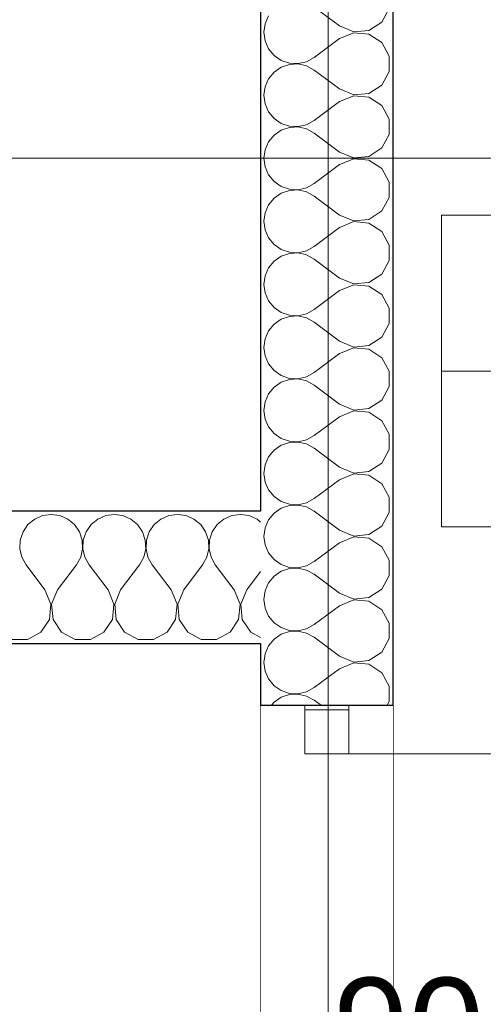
# Model space of a CAD drawing. Header units: millimetres. Extents: x -12989 to 357906, y -50379 to 30884.
# Tile 58 of 256: x 3393 to 3918, y 4041 to 5157. Entities that reach past the tile are written whole.
import ezdxf
from ezdxf.enums import TextEntityAlignment as Align

# ---------------------------------------------------------------- set-up
doc = ezdxf.new("R2010")
doc.units = ezdxf.units.MM
doc.header["$MEASUREMENT"] = 0
doc.linetypes.add('Wipeout_Contour', pattern=[1000, 0, -1000])
for name, color, linetype, lineweight in [('04-ŚCIANY DZIAŁOWE_Nr_pióra__20', 1, 'Continuous', 13), ('Nowe_04-ŚCIANY DZIAŁOWE_Nr_pióra__27', 7, 'Continuous', 25), ('Nowe_A_WYM_ZEWNETRZNE_Nr_pióra__1', 7, 'Continuous', 13), ('Nowe_A_WYM_ZEWNETRZNE_Nr_pióra__45', 7, 'Continuous', 15), ('Nowe_A_WYM_ZEWNETRZNE_Nr_pióra__85', 7, 'Continuous', 13), ('Nowe_Drzwi Archicad_Nr_pióra__23', 7, 'Continuous', 15), ('Nowe_Drzwi Archicad_Nr_pióra__27', 7, 'Continuous', 25), ('Nowe_Drzwi Archicad_Nr_pióra__3', 7, 'Continuous', 13), ('Nowe_Metryczki pomieszczeń Archicada_Nr_pióra__1', 7, 'Continuous', 13), ('Nowe_Warstwa IFC.Import IFC_Nr_pióra__1', 7, 'Continuous', 13), ('Nowe_Warstwa IFC.Import IFC_Nr_pióra__4', 7, 'Continuous', 13), ('Nowe_Znaczniki drzwi Archicada_Nr_pióra__45', 7, 'Continuous', 15), ('Nowe_Znaczniki drzwi Archicada_Nr_pióra__5', 7, 'Continuous', 13), ('Nowe_Znaczniki drzwi Archicada_Nr_pióra__7', 7, 'Continuous', 13)]:
    doc.layers.add(name, color=color, linetype=linetype, lineweight=lineweight)
for name, color, linetype in [('A_OZN_STREFY', 7, 'Continuous'), ('Nowe_04-ŚCIANY DZIAŁOWE', 7, 'Continuous'), ('Nowe_A_OZN_STREFY', 7, 'Continuous'), ('Nowe_A_WYM_ZEWNETRZNE', 7, 'Continuous'), ('Nowe_Drzwi Archicad', 7, 'Continuous'), ('Nowe_Warstwa IFC.Import IFC', 7, 'Continuous'), ('Nowe_Znaczniki drzwi Archicada', 7, 'Continuous')]:
    doc.layers.add(name, color=color, linetype=linetype)
doc.layers.add('Nowe_04-ŚCIANY DZIAŁOWE_Nr_pióra__174', color=7, linetype='Continuous', lineweight=5, true_color=0x6a6a6a)
doc.styles.add('STYL_AUTOMATYCZNY_1', font='arial.ttf')
doc.styles.add('STYL_AUTOMATYCZNY_2', font='arial.ttf')
doc.styles.add('STYL_AUTOMATYCZNY_3', font='arial.ttf')
doc.linetypes.add('Izolacja przeciwwodna I 01 I WSC', pattern='A,0,[1,PAB.6.3 RZUT PARTERU1.Shx,S=0.396825,R=0,X=0,Y=0],-100,0', length=100)
doc.dimstyles.new('STYL_AUTOMATYCZNY__1', dxfattribs={"dimtxt": 139.999998, "dimasz": 71.25, "dimexe": 0.18, "dimexo": 0.0625, "dimgap": 0, "dimtad": 1, "dimtih": 1, "dimtoh": 1, "dimdec": 0, "dimlfac": 0.1, "dimzin": 0, "dimdsep": 46, "dimtxsty": 'STYL_AUTOMATYCZNY_3', "dimblk": 'ARROWHEAD_6', "dimblk1": 'ARROWHEAD_6', "dimblk2": 'ARROWHEAD_6', "dimcen": 0.09, "dimse1": 1, "dimse2": 1, "dimclrd": 7, "dimclre": 7, "dimclrt": 7, "dimadec": 0, "dimazin": 0, "dimtfac": 1, "dimtdec": 4, "dimtmove": 0, "dimatfit": 3, "dimfxl": 0, "dimtolj": 1, "dimtzin": 0, "dimarcsym": 0})
doc.dimstyles.new('STYL_AUTOMATYCZNY__2', dxfattribs={"dimtxt": 139.999998, "dimasz": 71.25, "dimexe": 0.18, "dimexo": 0.0625, "dimgap": 0, "dimtad": 1, "dimdec": 0, "dimlfac": 0.1, "dimzin": 0, "dimdsep": 46, "dimtxsty": 'STYL_AUTOMATYCZNY_3', "dimblk": 'ARROWHEAD_6', "dimblk1": 'ARROWHEAD_6', "dimblk2": 'ARROWHEAD_6', "dimcen": 0.09, "dimse1": 1, "dimse2": 1, "dimclrd": 7, "dimclre": 7, "dimclrt": 7, "dimadec": 0, "dimazin": 0, "dimtfac": 1, "dimtdec": 4, "dimtmove": 0, "dimatfit": 3, "dimfxl": 0, "dimtolj": 1, "dimtzin": 0, "dimarcsym": 0})

# ---------------------------------------------------------------- blocks, each defined once
blk = doc.blocks.new('KORYTARZ_0.2_6_1', base_point=(4118.3, 4758.9))
at = {"layer": 'Nowe_Metryczki pomieszczeń Archicada_Nr_pióra__1', "color": 7, "lineweight": 13, "style": 'STYL_AUTOMATYCZNY_2'}
for tag, p in [('DUMMY_994', (5097.3, 4918)), ('ROOM_NAME', (4436.7, 4897.5)), ('DUMMY_995', (4436.7, 4741.2)), ('stFloorCovering', (4436.7, 4720.7))]:
    blk.add_attdef(tag, text='', height=90, dxfattribs=at).set_placement(p, align=Align.TOP_LEFT)
at = {"color": 254, "linetype": 'Wipeout_Contour', "lineweight": 0, "ltscale": 25189.118889}
blk.add_wipeout([(3870.5, 4582.1), (4366, 4582.1), (4366, 4935.7), (3870.5, 4935.7)], dxfattribs=at).dxf.layer = 'Nowe_A_OZN_STREFY'
at = {"layer": 'Nowe_Metryczki pomieszczeń Archicada_Nr_pióra__1', "color": 7, "linetype": 'Continuous', "lineweight": 13}
for p, q in [((4366, 4935.7), (3870.5, 4935.7)), ((3870.5, 4935.7), (3870.5, 4582.1)), ((3870.5, 4935.7), (4366, 4935.7)), ((3870.5, 4758.9), (3870.5, 4935.7)), ((4366, 4758.9), (3870.5, 4758.9)), ((3870.5, 4758.9), (4366, 4758.9)), ((3870.5, 4582.1), (3870.5, 4758.9)), ((3870.5, 4582.1), (4366, 4582.1)), ((4366, 4582.1), (3870.5, 4582.1))]:
    blk.add_line(p, q, dxfattribs=at)
at = {"layer": 'Nowe_Metryczki pomieszczeń Archicada_Nr_pióra__1', "color": 7, "lineweight": 13}
for tag, style, p in [('DUMMY_992', 'STYL_AUTOMATYCZNY_1', (4112.8, 4918)), ('ROOM_NUMBER', 'STYL_AUTOMATYCZNY_1', (3941.3, 4897.5)), ('DUMMY_993', 'STYL_AUTOMATYCZNY_2', (3941.3, 4741.2))]:
    blk.add_attdef(tag, text='', height=90, dxfattribs=dict(at, style=style)).set_placement(p, align=Align.TOP_LEFT)
blk = doc.blocks.new('*X65')
at = {"layer": 'Nowe_04-ŚCIANY DZIAŁOWE_Nr_pióra__174', "color": 251, "linetype": 'Continuous', "lineweight": 5, "true_color": 0x6a6a6a}
for p, q in [((3755, 5150), (3726.5, 5171.4)), ((3802.9, 5154.5), (3811.1, 5169.9)), ((3674.6, 5161.6), (3670.7, 5152.6)), ((3670.7, 5152.6), (3669.3, 5142.9)), ((3755, 5150), (3771.1, 5143.3)), ((3788.4, 5144.9), (3802.9, 5154.5)), ((3669.3, 5142.9), (3670.7, 5133.1)), ((3755, 5135.7), (3726.5, 5114.3)), ((3771.1, 5142.4), (3755, 5135.7)), ((3771.1, 5143.3), (3788.4, 5144.9)), ((3788.4, 5140.8), (3771.1, 5142.4)), ((3802.9, 5131.2), (3788.4, 5140.8)), ((3670.7, 5133.1), (3674.6, 5124.1)), ((3674.6, 5124.1), (3680.9, 5116.5)), ((3811.1, 5115.8), (3802.9, 5131.2)), ((3680.9, 5116.5), (3689.1, 5110.9)), ((3717.8, 5109.5), (3726.5, 5114.3)), ((3811.1, 5098.4), (3811.1, 5115.8)), ((3689.1, 5103.4), (3680.9, 5097.8)), ((3689.1, 5110.9), (3698.4, 5107.8)), ((3698.4, 5106.5), (3689.1, 5103.4)), ((3698.4, 5107.8), (3708.2, 5107.3)), ((3708.2, 5107), (3698.4, 5106.5)), ((3708.2, 5107.3), (3717.8, 5109.5)), ((3717.8, 5104.8), (3708.2, 5107)), ((3726.5, 5100), (3717.8, 5104.8)), ((3674.6, 5090.2), (3670.7, 5081.2)), ((3680.9, 5097.8), (3674.6, 5090.2)), ((3755, 5078.6), (3726.5, 5100)), ((3802.9, 5083.1), (3811.1, 5098.4)), ((3670.7, 5081.2), (3669.3, 5071.4)), ((3755, 5078.6), (3771.1, 5071.8)), ((3788.4, 5073.5), (3802.9, 5083.1)), ((3669.3, 5071.4), (3670.7, 5061.7)), ((3771.1, 5071), (3755, 5064.3)), ((3771.1, 5071.8), (3788.4, 5073.5)), ((3788.4, 5069.4), (3771.1, 5071)), ((3802.9, 5059.7), (3788.4, 5069.4)), ((3670.7, 5061.7), (3674.6, 5052.7)), ((3755, 5064.3), (3726.5, 5042.9)), ((3811.1, 5044.4), (3802.9, 5059.7)), ((3674.6, 5052.7), (3680.9, 5045.1)), ((3680.9, 5045.1), (3689.1, 5039.5)), ((3689.1, 5039.5), (3698.4, 5036.3)), ((3698.4, 5035.1), (3689.1, 5031.9)), ((3698.4, 5036.3), (3708.2, 5035.9)), ((3708.2, 5035.6), (3698.4, 5035.1)), ((3708.2, 5035.9), (3717.8, 5038.1)), ((3717.8, 5033.3), (3708.2, 5035.6)), ((3717.8, 5038.1), (3726.5, 5042.9)), ((3811.1, 5027), (3811.1, 5044.4)), ((3680.9, 5026.4), (3674.6, 5018.8)), ((3689.1, 5031.9), (3680.9, 5026.4)), ((3726.5, 5028.6), (3717.8, 5033.3)), ((3755, 5007.1), (3726.5, 5028.6)), ((3802.9, 5011.7), (3811.1, 5027)), ((3674.6, 5018.8), (3670.7, 5009.8)), ((3788.4, 5002.1), (3802.9, 5011.7)), ((3670.7, 5009.8), (3669.3, 5000)), ((3755, 5007.1), (3771.1, 5000.4)), ((3771.1, 5000.4), (3788.4, 5002.1)), ((3669.3, 5000), (3670.7, 4990.2)), ((3670.7, 4990.2), (3674.6, 4981.2)), ((3755, 4992.9), (3726.5, 4971.4)), ((3771.1, 4999.6), (3755, 4992.9)), ((3788.4, 4997.9), (3771.1, 4999.6)), ((3802.9, 4988.3), (3788.4, 4997.9)), ((3674.6, 4981.2), (3680.9, 4973.6)), ((3811.1, 4973), (3802.9, 4988.3)), ((3680.9, 4973.6), (3689.1, 4968.1)), ((3689.1, 4968.1), (3698.4, 4964.9)), ((3708.2, 4964.4), (3717.8, 4966.7)), ((3717.8, 4966.7), (3726.5, 4971.4)), ((3811.1, 4955.6), (3811.1, 4973)), ((3689.1, 4960.5), (3680.9, 4954.9)), ((3698.4, 4963.7), (3689.1, 4960.5)), ((3698.4, 4964.9), (3708.2, 4964.4)), ((3708.2, 4964.1), (3698.4, 4963.7)), ((3717.8, 4961.9), (3708.2, 4964.1)), ((3726.5, 4957.1), (3717.8, 4961.9)), ((3755, 4935.7), (3726.5, 4957.1)), ((3802.9, 4940.3), (3811.1, 4955.6)), ((3674.6, 4947.3), (3670.7, 4938.3)), ((3680.9, 4954.9), (3674.6, 4947.3)), ((3670.7, 4938.3), (3669.3, 4928.6)), ((3755, 4935.7), (3771.1, 4929)), ((3788.4, 4930.6), (3802.9, 4940.3)), ((3669.3, 4928.6), (3670.7, 4918.8)), ((3771.1, 4928.2), (3755, 4921.4)), ((3771.1, 4929), (3788.4, 4930.6)), ((3788.4, 4926.5), (3771.1, 4928.2)), ((3802.9, 4916.9), (3788.4, 4926.5)), ((3670.7, 4918.8), (3674.6, 4909.8)), ((3755, 4921.4), (3726.5, 4900)), ((3811.1, 4901.6), (3802.9, 4916.9)), ((3674.6, 4909.8), (3680.9, 4902.2)), ((3680.9, 4902.2), (3689.1, 4896.6)), ((3717.8, 4895.2), (3726.5, 4900)), ((3811.1, 4884.2), (3811.1, 4901.6)), ((3689.1, 4889.1), (3680.9, 4883.5)), ((3689.1, 4896.6), (3698.4, 4893.5)), ((3698.4, 4892.2), (3689.1, 4889.1)), ((3698.4, 4893.5), (3708.2, 4893)), ((3708.2, 4892.7), (3698.4, 4892.2)), ((3708.2, 4893), (3717.8, 4895.2)), ((3717.8, 4890.5), (3708.2, 4892.7)), ((3726.5, 4885.7), (3717.8, 4890.5)), ((3680.9, 4883.5), (3674.6, 4875.9)), ((3755, 4864.3), (3726.5, 4885.7)), ((3802.9, 4868.8), (3811.1, 4884.2)), ((3670.7, 4866.9), (3669.3, 4857.1)), ((3674.6, 4875.9), (3670.7, 4866.9)), ((3788.4, 4859.2), (3802.9, 4868.8)), ((3669.3, 4857.1), (3670.7, 4847.4)), ((3755, 4864.3), (3771.1, 4857.6)), ((3771.1, 4856.7), (3755, 4850)), ((3771.1, 4857.6), (3788.4, 4859.2)), ((3788.4, 4855.1), (3771.1, 4856.7)), ((3802.9, 4845.5), (3788.4, 4855.1)), ((3670.7, 4847.4), (3674.6, 4838.4)), ((3755, 4850), (3726.5, 4828.6)), ((3811.1, 4830.1), (3802.9, 4845.5)), ((3674.6, 4838.4), (3680.9, 4830.8)), ((3680.9, 4830.8), (3689.1, 4825.2)), ((3689.1, 4825.2), (3698.4, 4822.1)), ((3698.4, 4822.1), (3708.2, 4821.6)), ((3708.2, 4821.6), (3717.8, 4823.8)), ((3717.8, 4823.8), (3726.5, 4828.6)), ((3811.1, 4812.7), (3811.1, 4830.1)), ((3680.9, 4812.1), (3674.6, 4804.5)), ((3689.1, 4817.7), (3680.9, 4812.1)), ((3698.4, 4820.8), (3689.1, 4817.7)), ((3708.2, 4821.3), (3698.4, 4820.8)), ((3717.8, 4819.1), (3708.2, 4821.3)), ((3726.5, 4814.3), (3717.8, 4819.1)), ((3755, 4792.9), (3726.5, 4814.3)), ((3802.9, 4797.4), (3811.1, 4812.7)), ((3674.6, 4804.5), (3670.7, 4795.5)), ((3670.7, 4795.5), (3669.3, 4785.7)), ((3755, 4792.9), (3771.1, 4786.1)), ((3788.4, 4787.8), (3802.9, 4797.4)), ((3669.3, 4785.7), (3670.7, 4776)), ((3755, 4778.6), (3726.5, 4757.1)), ((3771.1, 4785.3), (3755, 4778.6)), ((3771.1, 4786.1), (3788.4, 4787.8)), ((3788.4, 4783.7), (3771.1, 4785.3)), ((3802.9, 4774), (3788.4, 4783.7)), ((3670.7, 4776), (3674.6, 4766.9)), ((3674.6, 4766.9), (3680.9, 4759.4)), ((3811.1, 4758.7), (3802.9, 4774)), ((3680.9, 4759.4), (3689.1, 4753.8)), ((3717.8, 4752.4), (3726.5, 4757.1)), ((3811.1, 4741.3), (3811.1, 4758.7)), ((3689.1, 4746.2), (3680.9, 4740.6)), ((3689.1, 4753.8), (3698.4, 4750.6)), ((3698.4, 4749.4), (3689.1, 4746.2)), ((3698.4, 4750.6), (3708.2, 4750.1)), ((3708.2, 4749.9), (3698.4, 4749.4)), ((3708.2, 4750.1), (3717.8, 4752.4)), ((3717.8, 4747.6), (3708.2, 4749.9)), ((3726.5, 4742.9), (3717.8, 4747.6)), ((3674.6, 4733.1), (3670.7, 4724)), ((3680.9, 4740.6), (3674.6, 4733.1)), ((3755, 4721.4), (3726.5, 4742.9)), ((3802.9, 4726), (3811.1, 4741.3)), ((3670.7, 4724), (3669.3, 4714.3)), ((3755, 4721.4), (3771.1, 4714.7)), ((3788.4, 4716.3), (3802.9, 4726)), ((3669.3, 4714.3), (3670.7, 4704.5)), ((3771.1, 4713.9), (3755, 4707.1)), ((3771.1, 4714.7), (3788.4, 4716.3)), ((3788.4, 4712.2), (3771.1, 4713.9)), ((3802.9, 4702.6), (3788.4, 4712.2)), ((3670.7, 4704.5), (3674.6, 4695.5)), ((3755, 4707.1), (3726.5, 4685.7)), ((3811.1, 4687.3), (3802.9, 4702.6)), ((3674.6, 4695.5), (3680.9, 4687.9)), ((3680.9, 4687.9), (3689.1, 4682.3)), ((3689.1, 4682.3), (3698.4, 4679.2)), ((3698.4, 4677.9), (3689.1, 4674.8)), ((3698.4, 4679.2), (3708.2, 4678.7)), ((3708.2, 4678.4), (3698.4, 4677.9)), ((3708.2, 4678.7), (3717.8, 4680.9)), ((3717.8, 4676.2), (3708.2, 4678.4)), ((3717.8, 4680.9), (3726.5, 4685.7)), ((3811.1, 4669.9), (3811.1, 4687.3)), ((3680.9, 4669.2), (3674.6, 4661.6)), ((3689.1, 4674.8), (3680.9, 4669.2)), ((3726.5, 4671.4), (3717.8, 4676.2)), ((3755, 4650), (3726.5, 4671.4)), ((3802.9, 4654.5), (3811.1, 4669.9)), ((3674.6, 4661.6), (3670.7, 4652.6)), ((3788.4, 4644.9), (3802.9, 4654.5)), ((3670.7, 4652.6), (3669.3, 4642.9)), ((3755, 4650), (3771.1, 4643.3)), ((3771.1, 4643.3), (3788.4, 4644.9)), ((3669.3, 4642.9), (3670.7, 4633.1)), ((3670.7, 4633.1), (3674.6, 4624.1)), ((3755, 4635.7), (3726.5, 4614.3)), ((3771.1, 4642.4), (3755, 4635.7)), ((3788.4, 4640.8), (3771.1, 4642.4)), ((3802.9, 4631.2), (3788.4, 4640.8)), ((3674.6, 4624.1), (3680.9, 4616.5)), ((3811.1, 4615.8), (3802.9, 4631.2)), ((3680.9, 4616.5), (3689.1, 4610.9)), ((3689.1, 4610.9), (3698.4, 4607.8)), ((3708.2, 4607.3), (3717.8, 4609.5)), ((3717.8, 4609.5), (3726.5, 4614.3)), ((3811.1, 4598.4), (3811.1, 4615.8)), ((3689.1, 4603.4), (3680.9, 4597.8)), ((3698.4, 4606.5), (3689.1, 4603.4)), ((3698.4, 4607.8), (3708.2, 4607.3)), ((3708.2, 4607), (3698.4, 4606.5)), ((3717.8, 4604.8), (3708.2, 4607)), ((3726.5, 4600), (3717.8, 4604.8)), ((3755, 4578.6), (3726.5, 4600)), ((3802.9, 4583.1), (3811.1, 4598.4)), ((3674.6, 4590.2), (3670.7, 4581.2)), ((3680.9, 4597.8), (3674.6, 4590.2)), ((3670.7, 4581.2), (3669.3, 4571.4)), ((3755, 4578.6), (3771.1, 4571.8)), ((3788.4, 4573.5), (3802.9, 4583.1)), ((3669.3, 4571.4), (3670.7, 4561.7)), ((3771.1, 4571), (3755, 4564.3)), ((3771.1, 4571.8), (3788.4, 4573.5)), ((3788.4, 4569.4), (3771.1, 4571)), ((3802.9, 4559.7), (3788.4, 4569.4)), ((3670.7, 4561.7), (3674.6, 4552.7)), ((3755, 4564.3), (3726.5, 4542.9)), ((3811.1, 4544.4), (3802.9, 4559.7)), ((3674.6, 4552.7), (3680.9, 4545.1)), ((3680.9, 4545.1), (3689.1, 4539.5)), ((3717.8, 4538.1), (3726.5, 4542.9)), ((3811.1, 4527), (3811.1, 4544.4)), ((3689.1, 4531.9), (3680.9, 4526.4)), ((3689.1, 4539.5), (3698.4, 4536.3)), ((3698.4, 4535.1), (3689.1, 4531.9)), ((3698.4, 4536.3), (3708.2, 4535.9)), ((3708.2, 4535.6), (3698.4, 4535.1)), ((3708.2, 4535.9), (3717.8, 4538.1)), ((3717.8, 4533.3), (3708.2, 4535.6)), ((3726.5, 4528.6), (3717.8, 4533.3)), ((3680.9, 4526.4), (3674.6, 4518.8)), ((3755, 4507.1), (3726.5, 4528.6)), ((3802.9, 4511.7), (3811.1, 4527)), ((3670.7, 4509.8), (3669.3, 4500)), ((3674.6, 4518.8), (3670.7, 4509.8)), ((3788.4, 4502.1), (3802.9, 4511.7)), ((3669.3, 4500), (3670.7, 4490.2)), ((3755, 4507.1), (3771.1, 4500.4)), ((3771.1, 4499.6), (3755, 4492.9)), ((3771.1, 4500.4), (3788.4, 4502.1)), ((3788.4, 4497.9), (3771.1, 4499.6)), ((3802.9, 4488.3), (3788.4, 4497.9)), ((3670.7, 4490.2), (3674.6, 4481.2)), ((3755, 4492.9), (3726.5, 4471.4)), ((3811.1, 4473), (3802.9, 4488.3)), ((3674.6, 4481.2), (3680.9, 4473.6)), ((3680.9, 4473.6), (3689.1, 4468.1)), ((3689.1, 4468.1), (3698.4, 4464.9)), ((3698.4, 4464.9), (3708.2, 4464.4)), ((3708.2, 4464.4), (3717.8, 4466.7)), ((3717.8, 4466.7), (3726.5, 4471.4)), ((3811.1, 4455.6), (3811.1, 4473)), ((3680.9, 4454.9), (3674.6, 4447.3)), ((3689.1, 4460.5), (3680.9, 4454.9)), ((3698.4, 4463.7), (3689.1, 4460.5)), ((3708.2, 4464.1), (3698.4, 4463.7)), ((3717.8, 4461.9), (3708.2, 4464.1)), ((3726.5, 4457.1), (3717.8, 4461.9)), ((3755, 4435.7), (3726.5, 4457.1)), ((3802.9, 4440.3), (3811.1, 4455.6)), ((3674.6, 4447.3), (3670.7, 4438.3)), ((3670.7, 4438.3), (3669.3, 4428.6)), ((3755, 4435.7), (3771.1, 4429)), ((3788.4, 4430.6), (3802.9, 4440.3)), ((3669.3, 4428.6), (3670.7, 4418.8)), ((3755, 4421.4), (3726.5, 4400)), ((3771.1, 4428.2), (3755, 4421.4)), ((3771.1, 4429), (3788.4, 4430.6)), ((3788.4, 4426.5), (3771.1, 4428.2)), ((3802.9, 4416.9), (3788.4, 4426.5)), ((3670.7, 4418.8), (3674.6, 4409.8)), ((3674.6, 4409.8), (3680.9, 4402.2)), ((3811.1, 4401.6), (3802.9, 4416.9)), ((3680.9, 4402.2), (3689.1, 4396.6)), ((3717.8, 4395.2), (3726.5, 4400)), ((3811.1, 4384.2), (3811.1, 4401.6)), ((3689.1, 4389.1), (3680.9, 4383.5)), ((3689.1, 4396.6), (3698.4, 4393.5)), ((3698.4, 4392.2), (3689.1, 4389.1)), ((3698.4, 4393.5), (3708.2, 4393)), ((3708.2, 4392.7), (3698.4, 4392.2)), ((3708.2, 4393), (3717.8, 4395.2)), ((3717.8, 4390.5), (3708.2, 4392.7)), ((3726.5, 4385.7), (3717.8, 4390.5)), ((3680.9, 4383.5), (3678, 4380)), ((3734.1, 4380), (3726.5, 4385.7)), ((3808.9, 4380), (3811.1, 4384.2))]:
    blk.add_line(p, q, dxfattribs=at)
blk = doc.blocks.new('WSC Marker D[14]_1', base_point=(3665.7, 3875))
at = {"layer": 'Nowe_Znaczniki drzwi Archicada_Nr_pióra__45', "color": 7, "linetype": 'Continuous', "lineweight": 15}
blk.add_line((4190.7, 3875), (3565.7, 3875), dxfattribs=at)
at = {"layer": 'Nowe_Znaczniki drzwi Archicada_Nr_pióra__5', "color": 7, "linetype": 'Continuous', "lineweight": 13, "flags": 128}
blk.add_lwpolyline([(4315.7, 3750, 1), (4315.7, 4000, 1)], format="xyb", close=True, dxfattribs=at)
at = {"layer": 'Nowe_Znaczniki drzwi Archicada_Nr_pióra__7', "color": 7, "lineweight": 13, "style": 'STYL_AUTOMATYCZNY_2'}
for tag, height, rotation, p in [('DUMMY_290', 100, 90, (3450, 3875)), ('AC_WIDO_ID', 100, 90, (4400, 3819.9)), ('DUMMY_287', 100, 90, (4000, 3375)), ('DUMMY_288', 100, 90, (4200, 3375)), ('DUMMY_289', 100, 90, (4400, 3375)), ('AC_MarkerText_2', 110, 360, (3747.9, 3928.2)), ('AC_MarkerText_3', 110, 360, (3664, 3708.2))]:
    blk.add_attdef(tag, text='', height=height, rotation=rotation, dxfattribs=at).set_placement(p, align=Align.BOTTOM_LEFT)
blk = doc.blocks.new('WSC Drzwi 26[13]_1')
at = {"layer": 'Nowe_Drzwi Archicad_Nr_pióra__3', "color": 7, "linetype": 'Continuous', "lineweight": 13}
blk.add_arc((3765.7, 4325), 900, 270, 0, dxfattribs=at)
at = {"layer": 'Nowe_Znaczniki drzwi Archicada', "color": 7, "lineweight": 15}
blk.add_blockref('WSC Marker D[14]_1', (3665.7, 3875), dxfattribs=at).add_auto_attribs({'AC_MarkerText_2': '90', 'AC_MarkerText_3': '200', 'AC_WIDO_ID': 'D3'})
at = {"color": 254, "linetype": 'Wipeout_Contour', "lineweight": 0, "ltscale": 22949.066717}
blk.add_wipeout([(3765.7, 4375), (3715.7, 4375), (3715.7, 4325), (3765.7, 4325)], dxfattribs=at).dxf.layer = 'Nowe_Drzwi Archicad'
at = {"layer": 'Nowe_Drzwi Archicad_Nr_pióra__23', "color": 7, "linetype": 'Continuous', "lineweight": 15}
for p, q in [((3715.7, 4375), (3715.7, 4380)), ((3765.7, 4380), (3715.7, 4380)), ((3765.7, 4375), (3765.7, 4380)), ((3715.7, 4325), (3715.7, 4375)), ((3715.7, 4375), (3765.7, 4375)), ((3765.7, 4375), (3765.7, 4325)), ((3765.7, 4325), (3715.7, 4325))]:
    blk.add_line(p, q, dxfattribs=at)
at = {"layer": 'Nowe_Drzwi Archicad_Nr_pióra__27', "color": 7, "linetype": 'Continuous', "lineweight": 25}
for p, q in [((3665.7, 4380), (3715.7, 4380)), ((3715.7, 4380), (3765.7, 4380)), ((3715.7, 4380), (3765.7, 4380)), ((3765.7, 4380), (3815.7, 4380))]:
    blk.add_line(p, q, dxfattribs=at)
at = {"layer": 'Nowe_Drzwi Archicad_Nr_pióra__3', "color": 7, "linetype": 'Continuous', "lineweight": 13}
blk.add_line((3765.7, 4325), (4665.7, 4325), dxfattribs=at)
blk = doc.blocks.new('Ściana_6_1', base_point=(3815.7, 150))
at = {"color": 254, "linetype": 'Wipeout_Contour', "lineweight": 0, "ltscale": 25189.925084}
blk.add_wipeout([(3815.7, 5719.8), (3665.7, 5719.8), (3665.7, 4380), (3815.7, 4380)], dxfattribs=at).dxf.layer = 'Nowe_04-ŚCIANY DZIAŁOWE'
at = {"layer": 'Nowe_04-ŚCIANY DZIAŁOWE_Nr_pióra__27', "color": 7, "linetype": 'Continuous', "lineweight": 25, "flags": 128}
blk.add_lwpolyline([(3665.7, 5719.8), (3665.7, 4600)], dxfattribs=at)
at = {"layer": 'Nowe_04-ŚCIANY DZIAŁOWE', "color": 7, "lineweight": 25}
blk.add_blockref('*X65', (0, 0), dxfattribs=at)
at = {"color": 254, "linetype": 'Wipeout_Contour', "lineweight": 0, "ltscale": 21590.707928}
blk.add_wipeout([(3665.7, 4380), (3665.7, 3370), (3815.7, 3370), (3815.7, 4380)], dxfattribs=at).dxf.layer = 'Nowe_04-ŚCIANY DZIAŁOWE'
at = {"layer": 'Nowe_04-ŚCIANY DZIAŁOWE_Nr_pióra__27', "color": 7, "linetype": 'Continuous', "lineweight": 25}
for p, q in [((3665.7, 4380), (3715.7, 4380)), ((3715.7, 4380), (3765.7, 4380)), ((3765.7, 4380), (3815.7, 4380))]:
    blk.add_line(p, q, dxfattribs=at)
at = {"layer": 'Nowe_04-ŚCIANY DZIAŁOWE_Nr_pióra__27', "color": 7, "linetype": 'Continuous', "lineweight": 25, "flags": 128}
for points in [[(3815.7, 4380), (3815.7, 5719.8)], [(3665.7, 4450), (3665.7, 4380)]]:
    blk.add_lwpolyline(points, dxfattribs=at)
at = {"layer": 'Nowe_Drzwi Archicad', "color": 7, "linetype": 'Continuous', "lineweight": 13}
blk.add_blockref('WSC Drzwi 26[13]_1', (0, 0), dxfattribs=at)
blk = doc.blocks.new('*X90')
at = {"layer": 'Nowe_04-ŚCIANY DZIAŁOWE_Nr_pióra__174', "color": 251, "linetype": 'Continuous', "lineweight": 5, "true_color": 0x6a6a6a}
for p, q in [((3409.8, 4591.1), (3402.2, 4584.8)), ((3418.8, 4595.1), (3409.8, 4591.1)), ((3428.6, 4596.4), (3418.8, 4595.1)), ((3438.3, 4595.1), (3428.6, 4596.4)), ((3447.3, 4591.1), (3438.3, 4595.1)), ((3454.9, 4584.8), (3447.3, 4591.1)), ((3481.2, 4591.1), (3473.6, 4584.8)), ((3490.2, 4595.1), (3481.2, 4591.1)), ((3500, 4596.4), (3490.2, 4595.1)), ((3509.8, 4595.1), (3500, 4596.4)), ((3518.8, 4591.1), (3509.8, 4595.1)), ((3526.4, 4584.8), (3518.8, 4591.1)), ((3552.7, 4591.1), (3545.1, 4584.8)), ((3561.7, 4595.1), (3552.7, 4591.1)), ((3571.4, 4596.4), (3561.7, 4595.1)), ((3581.2, 4595.1), (3571.4, 4596.4)), ((3590.2, 4591.1), (3581.2, 4595.1)), ((3597.8, 4584.8), (3590.2, 4591.1)), ((3624.1, 4591.1), (3616.5, 4584.8)), ((3633.1, 4595.1), (3624.1, 4591.1)), ((3642.9, 4596.4), (3633.1, 4595.1)), ((3652.6, 4595.1), (3642.9, 4596.4)), ((3661.6, 4591.1), (3652.6, 4595.1)), ((3665.7, 4587.7), (3661.6, 4591.1)), ((3396.6, 4576.7), (3393.5, 4567.3)), ((3402.2, 4584.8), (3396.6, 4576.7)), ((3460.5, 4576.7), (3454.9, 4584.8)), ((3463.7, 4567.3), (3460.5, 4576.7)), ((3468.1, 4576.7), (3464.9, 4567.3)), ((3473.6, 4584.8), (3468.1, 4576.7)), ((3531.9, 4576.7), (3526.4, 4584.8)), ((3535.1, 4567.3), (3531.9, 4576.7)), ((3539.5, 4576.7), (3536.3, 4567.3)), ((3545.1, 4584.8), (3539.5, 4576.7)), ((3603.4, 4576.7), (3597.8, 4584.8)), ((3606.5, 4567.3), (3603.4, 4576.7)), ((3610.9, 4576.7), (3607.8, 4567.3)), ((3616.5, 4584.8), (3610.9, 4576.7)), ((3393.5, 4567.3), (3393, 4557.5)), ((3464.1, 4557.5), (3463.7, 4567.3)), ((3464.9, 4567.3), (3464.4, 4557.5)), ((3535.6, 4557.5), (3535.1, 4567.3)), ((3536.3, 4567.3), (3535.9, 4557.5)), ((3607, 4557.5), (3606.5, 4567.3)), ((3607.8, 4567.3), (3607.3, 4557.5)), ((3393, 4557.5), (3395.2, 4547.9)), ((3461.9, 4547.9), (3464.1, 4557.5)), ((3464.4, 4557.5), (3466.7, 4547.9)), ((3533.3, 4547.9), (3535.6, 4557.5)), ((3535.9, 4557.5), (3538.1, 4547.9)), ((3604.8, 4547.9), (3607, 4557.5)), ((3607.3, 4557.5), (3609.5, 4547.9)), ((3395.2, 4547.9), (3400, 4539.3)), ((3457.1, 4539.3), (3461.9, 4547.9)), ((3466.7, 4547.9), (3471.4, 4539.3)), ((3528.6, 4539.3), (3533.3, 4547.9)), ((3538.1, 4547.9), (3542.9, 4539.3)), ((3600, 4539.3), (3604.8, 4547.9)), ((3609.5, 4547.9), (3614.3, 4539.3)), ((3421.4, 4510.7), (3400, 4539.3)), ((3435.7, 4510.7), (3457.1, 4539.3)), ((3492.9, 4510.7), (3471.4, 4539.3)), ((3507.1, 4510.7), (3528.6, 4539.3)), ((3564.3, 4510.7), (3542.9, 4539.3)), ((3578.6, 4510.7), (3600, 4539.3)), ((3635.7, 4510.7), (3614.3, 4539.3)), ((3650, 4510.7), (3665.7, 4531.7)), ((3428.2, 4494.7), (3421.4, 4510.7)), ((3435.7, 4510.7), (3429, 4494.7)), ((3499.6, 4494.7), (3492.9, 4510.7)), ((3507.1, 4510.7), (3500.4, 4494.7)), ((3571, 4494.7), (3564.3, 4510.7)), ((3578.6, 4510.7), (3571.8, 4494.7)), ((3642.4, 4494.7), (3635.7, 4510.7)), ((3650, 4510.7), (3643.3, 4494.7)), ((3426.5, 4477.4), (3428.2, 4494.7)), ((3429, 4494.7), (3430.6, 4477.4)), ((3497.9, 4477.4), (3499.6, 4494.7)), ((3500.4, 4494.7), (3502.1, 4477.4)), ((3569.4, 4477.4), (3571, 4494.7)), ((3571.8, 4494.7), (3573.5, 4477.4)), ((3640.8, 4477.4), (3642.4, 4494.7)), ((3643.3, 4494.7), (3644.9, 4477.4)), ((3416.9, 4462.9), (3426.5, 4477.4)), ((3430.6, 4477.4), (3440.3, 4462.9)), ((3488.3, 4462.9), (3497.9, 4477.4)), ((3502.1, 4477.4), (3511.7, 4462.9)), ((3559.7, 4462.9), (3569.4, 4477.4)), ((3573.5, 4477.4), (3583.1, 4462.9)), ((3631.2, 4462.9), (3640.8, 4477.4)), ((3644.9, 4477.4), (3654.5, 4462.9)), ((3384.2, 4454.6), (3401.6, 4454.6)), ((3401.6, 4454.6), (3416.9, 4462.9)), ((3440.3, 4462.9), (3455.6, 4454.6)), ((3455.6, 4454.6), (3473, 4454.6)), ((3473, 4454.6), (3488.3, 4462.9)), ((3511.7, 4462.9), (3527, 4454.6)), ((3527, 4454.6), (3544.4, 4454.6)), ((3544.4, 4454.6), (3559.7, 4462.9)), ((3583.1, 4462.9), (3598.4, 4454.6)), ((3598.4, 4454.6), (3615.8, 4454.6)), ((3615.8, 4454.6), (3631.2, 4462.9)), ((3654.5, 4462.9), (3665.7, 4456.9))]:
    blk.add_line(p, q, dxfattribs=at)
blk = doc.blocks.new('Ściana_11_1', base_point=(913.5, 4450))
at = {"color": 254, "linetype": 'Wipeout_Contour', "lineweight": 0, "ltscale": 20879.804086}
blk.add_wipeout([(913.5, 4450), (3665.7, 4450), (3665.7, 4600), (913.5, 4600)], dxfattribs=at).dxf.layer = 'Nowe_04-ŚCIANY DZIAŁOWE'
at = {"layer": 'Nowe_04-ŚCIANY DZIAŁOWE_Nr_pióra__27', "color": 7, "linetype": 'Continuous', "lineweight": 25, "flags": 128}
for points in [[(3665.7, 4600), (913.5, 4600)], [(2443.5, 4450), (3665.7, 4450)]]:
    blk.add_lwpolyline(points, dxfattribs=at)
at = {"layer": 'Nowe_04-ŚCIANY DZIAŁOWE', "color": 7, "lineweight": 25}
blk.add_blockref('*X90', (0, 0), dxfattribs=at)
blk = doc.blocks.new('Standardowy znacznik osi[93]_1', base_point=(-2344.6, 5000))
at = {"layer": 'Nowe_Warstwa IFC.Import IFC_Nr_pióra__4', "color": 7, "linetype": 'Continuous', "lineweight": 13}
blk.add_line((-2344.6, 5000), (39576.7, 5000), dxfattribs=at)
at = {"layer": 'Nowe_Warstwa IFC.Import IFC_Nr_pióra__1', "color": 7, "lineweight": 13, "style": 'STYL_AUTOMATYCZNY_2'}
for tag, p in [('AC_MarkerText_1_0', (-2594.6, 5087.5)), ('AC_MarkerText_1_1', (39826.7, 5087.5))]:
    blk.add_attdef(tag, text='', height=175, dxfattribs=at).set_placement(p, align=Align.TOP_CENTER)
blk = doc.blocks.new('*D267')
at = {"layer": 'Nowe_A_WYM_ZEWNETRZNE_Nr_pióra__45', "color": 7, "linetype": 'Continuous', "lineweight": 15}
for p, q in [((-1341, 187.5), (-1266, 112.5)), ((-1341, 37.5), (-1266, -37.5))]:
    blk.add_line(p, q, dxfattribs=at)
at = {"layer": 'Nowe_A_WYM_ZEWNETRZNE_Nr_pióra__85', "color": 7, "linetype": 'Continuous', "lineweight": 13}
for p, q in [((-1303.5, 150), (-1303.5, 6849.8)), ((-1233.2, 150), (-1373.8, 150)), ((-1303.5, 0), (-1303.5, 150)), ((-1233.2, 0), (-1373.8, 0)), ((-1303.5, -56.2), (-1303.5, 0))]:
    blk.add_line(p, q, dxfattribs=at)
at = {"layer": 'Nowe_A_WYM_ZEWNETRZNE_Nr_pióra__1', "color": 7, "lineweight": 13, "insert": (-1331.5, -251.1), "char_height": 140, "attachment_point": 7, "rotation": 90, "style": 'STYL_AUTOMATYCZNY_3'}
blk.add_mtext('\\A1;{\\pql;\\fArial|b0|i0|c238|p0;\\W1.000000;15}', dxfattribs=at)
blk = doc.blocks.new('ARROWHEAD_6')
at = {"color": 0, "linetype": 'Continuous', "lineweight": 0}
for p, q in [((-0.5, -0.5), (0.5, 0.5)), ((0, 0), (-1, 0))]:
    blk.add_line(p, q, dxfattribs=at)
blk = doc.blocks.new('*D268')
at = {"layer": 'Nowe_A_WYM_ZEWNETRZNE_Nr_pióra__45', "color": 7, "linetype": 'Continuous', "lineweight": 15}
blk.add_line((-1341, 187.5), (-1266, 112.5), dxfattribs=at)
at = {"layer": 'Nowe_A_WYM_ZEWNETRZNE_Nr_pióra__85', "color": 7, "linetype": 'Continuous', "lineweight": 13}
blk.add_line((-1303.5, 150), (-1303.5, 6849.8), dxfattribs=at)
blk = doc.blocks.new('*D269')
at = {"layer": 'Nowe_A_WYM_ZEWNETRZNE_Nr_pióra__45', "color": 7, "linetype": 'Continuous', "lineweight": 15}
for p, q in [((-1341, 6887.3), (-1266, 6812.3)), ((-1341, 187.5), (-1266, 112.5))]:
    blk.add_line(p, q, dxfattribs=at)
at = {"layer": 'Nowe_A_WYM_ZEWNETRZNE_Nr_pióra__85', "color": 7, "linetype": 'Continuous', "lineweight": 13}
for p, q in [((-1233.2, 6849.8), (-1373.8, 6849.8)), ((-1303.5, 150), (-1303.5, 6849.8))]:
    blk.add_line(p, q, dxfattribs=at)
at = {"layer": 'Nowe_A_WYM_ZEWNETRZNE_Nr_pióra__1', "color": 7, "lineweight": 13, "char_height": 140, "attachment_point": 7, "rotation": 90, "style": 'STYL_AUTOMATYCZNY_3'}
for s, insert in [('\\A1;{\\pql;\\fArial|b0|i0|c238|p0;\\W1.000000;15}', (-1331.5, 6598.8)), ('\\A1;{\\pql;\\fArial|b0|i0|c238|p0;\\W1.000000;670}', (-1331.5, 3233))]:
    blk.add_mtext(s, dxfattribs=dict(at, insert=insert))
blk = doc.blocks.new('*D275')
at = {"layer": 'Nowe_A_WYM_ZEWNETRZNE_Nr_pióra__45', "color": 7, "linetype": 'Continuous', "lineweight": 15}
for p, q in [((-312.5, 5699.9), (-387.5, 5624.9)), ((3703.2, 5699.9), (3628.2, 5624.9))]:
    blk.add_line(p, q, dxfattribs=at)
at = {"layer": 'Nowe_A_WYM_ZEWNETRZNE_Nr_pióra__85', "color": 7, "linetype": 'Continuous', "lineweight": 13}
for p, q in [((3665.7, 5592), (3665.7, 5732.7)), ((-350, 5662.4), (3665.7, 5662.4)), ((3665.7, 5662.4), (3815.7, 5662.4))]:
    blk.add_line(p, q, dxfattribs=at)
at = {"layer": 'Nowe_A_WYM_ZEWNETRZNE_Nr_pióra__1', "color": 7, "lineweight": 13, "char_height": 140, "attachment_point": 7, "style": 'STYL_AUTOMATYCZNY_3'}
for s, insert in [('\\A1;{\\pql;\\fArial|b0|i0|c238|p0;\\W1.000000;402}', (1390.9, 5690.4)), ('\\A1;{\\pql;\\fArial|b0|i0|c238|p0;\\W1.000000;15}', (3414.7, 5690.4))]:
    blk.add_mtext(s, dxfattribs=dict(at, insert=insert))
blk = doc.blocks.new('*D276')
at = {"layer": 'Nowe_A_WYM_ZEWNETRZNE_Nr_pióra__45', "color": 7, "linetype": 'Continuous', "lineweight": 15}
for p, q in [((3703.2, 5699.9), (3628.2, 5624.9)), ((3853.2, 5699.9), (3778.2, 5624.9))]:
    blk.add_line(p, q, dxfattribs=at)
at = {"layer": 'Nowe_A_WYM_ZEWNETRZNE_Nr_pióra__85', "color": 7, "linetype": 'Continuous', "lineweight": 13}
blk.add_line((3665.7, 5662.4), (3815.7, 5662.4), dxfattribs=at)
blk = doc.blocks.new('*D277')
at = {"layer": 'Nowe_A_WYM_ZEWNETRZNE_Nr_pióra__45', "color": 7, "linetype": 'Continuous', "lineweight": 15}
for p, q in [((3853.2, 5699.9), (3778.2, 5624.9)), ((5603.2, 5699.9), (5528.2, 5624.9))]:
    blk.add_line(p, q, dxfattribs=at)
at = {"layer": 'Nowe_A_WYM_ZEWNETRZNE_Nr_pióra__85', "color": 7, "linetype": 'Continuous', "lineweight": 13}
for p, q in [((3815.7, 5592), (3815.7, 5732.7)), ((5565.7, 5592), (5565.7, 5732.7)), ((3665.7, 5662.4), (3815.7, 5662.4)), ((3815.7, 5662.4), (5565.7, 5662.4))]:
    blk.add_line(p, q, dxfattribs=at)
at = {"layer": 'Nowe_A_WYM_ZEWNETRZNE_Nr_pióra__1', "color": 7, "lineweight": 13, "char_height": 140, "attachment_point": 7, "style": 'STYL_AUTOMATYCZNY_3'}
for s, insert in [('\\A1;{\\pql;\\fArial|b0|i0|c238|p0;\\W1.000000;175}', (4423.8, 5690.4)), ('\\A1;{\\pql;\\fArial|b0|i0|c238|p0;\\W1.000000;15}', (5314.7, 5690.4))]:
    blk.add_mtext(s, dxfattribs=dict(at, insert=insert))
blk = doc.blocks.new('*D319')
at = {"layer": 'Nowe_A_WYM_ZEWNETRZNE_Nr_pióra__45', "color": 7, "linetype": 'Continuous', "lineweight": 15}
for p, q in [((-462.5, -1542.1), (-537.5, -1617.1)), ((-312.5, -1542.1), (-387.5, -1617.1))]:
    blk.add_line(p, q, dxfattribs=at)
at = {"layer": 'Nowe_A_WYM_ZEWNETRZNE_Nr_pióra__85', "color": 7, "linetype": 'Continuous', "lineweight": 13}
for p, q in [((-500, -1649.9), (-500, -1509.3)), ((-350, -1649.9), (-350, -1509.3)), ((-556.3, -1579.6), (-500, -1579.6)), ((-500, -1579.6), (-350, -1579.6)), ((-350, -1579.6), (3665.7, -1579.6))]:
    blk.add_line(p, q, dxfattribs=at)
at = {"layer": 'Nowe_A_WYM_ZEWNETRZNE_Nr_pióra__1', "color": 7, "lineweight": 13, "insert": (-751.1, -1551.6), "char_height": 140, "attachment_point": 7, "style": 'STYL_AUTOMATYCZNY_3'}
blk.add_mtext('\\A1;{\\pql;\\fArial|b0|i0|c238|p0;\\W1.000000;15}', dxfattribs=at)
blk = doc.blocks.new('*D321')
at = {"layer": 'Nowe_A_WYM_ZEWNETRZNE_Nr_pióra__45', "color": 7, "linetype": 'Continuous', "lineweight": 15}
for p, q in [((-312.5, -1542.1), (-387.5, -1617.1)), ((3703.2, -1542.1), (3628.2, -1617.1))]:
    blk.add_line(p, q, dxfattribs=at)
at = {"layer": 'Nowe_A_WYM_ZEWNETRZNE_Nr_pióra__85', "color": 7, "linetype": 'Continuous', "lineweight": 13}
for p, q in [((-350, -1649.9), (-350, -1509.3)), ((-500, -1579.6), (-350, -1579.6)), ((-350, -1579.6), (3665.7, -1579.6))]:
    blk.add_line(p, q, dxfattribs=at)
at = {"layer": 'Nowe_A_WYM_ZEWNETRZNE_Nr_pióra__1', "color": 7, "lineweight": 13, "char_height": 140, "attachment_point": 7, "style": 'STYL_AUTOMATYCZNY_3'}
for s, insert in [('\\A1;{\\pql;\\fArial|b0|i0|c238|p0;\\W1.000000;402}', (1390.9, -1551.6)), ('\\A1;{\\pql;\\fArial|b0|i0|c238|p0;\\W1.000000;15}', (3414.7, -1551.6))]:
    blk.add_mtext(s, dxfattribs=dict(at, insert=insert))
blk = doc.blocks.new('*D323')
at = {"layer": 'Nowe_A_WYM_ZEWNETRZNE_Nr_pióra__45', "color": 7, "linetype": 'Continuous', "lineweight": 15}
for p, q in [((3853.2, -1542.1), (3778.2, -1617.1)), ((5603.2, -1542.1), (5528.2, -1617.1))]:
    blk.add_line(p, q, dxfattribs=at)
at = {"layer": 'Nowe_A_WYM_ZEWNETRZNE_Nr_pióra__85', "color": 7, "linetype": 'Continuous', "lineweight": 13}
for p, q in [((3815.7, -1649.9), (3815.7, -1509.3)), ((5565.7, -1649.9), (5565.7, -1509.3)), ((3665.7, -1579.6), (3815.7, -1579.6)), ((3815.7, -1579.6), (5565.7, -1579.6))]:
    blk.add_line(p, q, dxfattribs=at)
at = {"layer": 'Nowe_A_WYM_ZEWNETRZNE_Nr_pióra__1', "color": 7, "lineweight": 13, "char_height": 140, "attachment_point": 7, "style": 'STYL_AUTOMATYCZNY_3'}
for s, insert in [('\\A1;{\\pql;\\fArial|b0|i0|c238|p0;\\W1.000000;175}', (4423.8, -1551.6)), ('\\A1;{\\pql;\\fArial|b0|i0|c238|p0;\\W1.000000;15}', (5314.7, -1551.6))]:
    blk.add_mtext(s, dxfattribs=dict(at, insert=insert))
blk = doc.blocks.new('*D418')
at = {"layer": 'Nowe_A_WYM_ZEWNETRZNE_Nr_pióra__45', "color": 7, "linetype": 'Continuous', "lineweight": 15}
for p, q in [((3199.6, 4487.5), (3274.6, 4412.5)), ((3199.6, 3337.5), (3274.6, 3262.5))]:
    blk.add_line(p, q, dxfattribs=at)
at = {"layer": 'Nowe_A_WYM_ZEWNETRZNE_Nr_pióra__85', "color": 7, "linetype": 'Continuous', "lineweight": 13}
for p, q in [((3307.4, 4450), (3166.7, 4450)), ((3237.1, 3300), (3237.1, 4450)), ((3307.4, 3300), (3166.7, 3300))]:
    blk.add_line(p, q, dxfattribs=at)
at = {"layer": 'Nowe_A_WYM_ZEWNETRZNE_Nr_pióra__1', "color": 7, "lineweight": 13, "char_height": 140, "attachment_point": 7, "rotation": 90, "style": 'STYL_AUTOMATYCZNY_3'}
for s, insert in [('\\A1;{\\pql;\\fArial|b0|i0|c238|p0;\\W1.000000;15}', (3209.1, 4198.9)), ('\\A1;{\\pql;\\fArial|b0|i0|c238|p0;\\W1.000000;115}', (3209.1, 3722)), ('\\A1;{\\pql;\\fArial|b0|i0|c238|p0;\\W1.000000;15}', (3209.1, 3337.5))]:
    blk.add_mtext(s, dxfattribs=dict(at, insert=insert))
blk = doc.blocks.new('*D419')
at = {"layer": 'Nowe_A_WYM_ZEWNETRZNE_Nr_pióra__45', "color": 7, "linetype": 'Continuous', "lineweight": 15}
for p, q in [((3199.6, 4637.5), (3274.6, 4562.5)), ((3199.6, 4487.5), (3274.6, 4412.5))]:
    blk.add_line(p, q, dxfattribs=at)
at = {"layer": 'Nowe_A_WYM_ZEWNETRZNE_Nr_pióra__85', "color": 7, "linetype": 'Continuous', "lineweight": 13}
for p, q in [((3307.4, 4600), (3166.7, 4600)), ((3237.1, 4450), (3237.1, 4600)), ((3307.4, 4450), (3166.7, 4450))]:
    blk.add_line(p, q, dxfattribs=at)
blk = doc.blocks.new('*D420')
at = {"layer": 'Nowe_A_WYM_ZEWNETRZNE_Nr_pióra__45', "color": 7, "linetype": 'Continuous', "lineweight": 15}
for p, q in [((3199.6, 5757.3), (3274.6, 5682.3)), ((3199.6, 4637.5), (3274.6, 4562.5))]:
    blk.add_line(p, q, dxfattribs=at)
at = {"layer": 'Nowe_A_WYM_ZEWNETRZNE_Nr_pióra__85', "color": 7, "linetype": 'Continuous', "lineweight": 13}
for p, q in [((3307.4, 5719.8), (3166.7, 5719.8)), ((3237.1, 4600), (3237.1, 5719.8)), ((3307.4, 4600), (3166.7, 4600))]:
    blk.add_line(p, q, dxfattribs=at)
at = {"layer": 'Nowe_A_WYM_ZEWNETRZNE_Nr_pióra__1', "color": 7, "lineweight": 13, "insert": (3209.1, 5006.9), "char_height": 140, "attachment_point": 7, "rotation": 90, "style": 'STYL_AUTOMATYCZNY_3'}
blk.add_mtext('\\A1;{\\pql;\\fArial|b0|i0|c238|p0;\\W1.000000;112}', dxfattribs=at)

msp = doc.modelspace()

# ---------------------------------------------------------------- linework, layer by layer
at = {"layer": 'A_OZN_STREFY', "color": 7, "linetype": 'Continuous', "lineweight": 0, "true_color": 0xffffff, "flags": 128}
msp.add_lwpolyline([(-350, 3300), (763.5, 3300), (763.5, 4600), (1880, 4600), (3665.7, 4600), (3665.7, 6849.8), (-350, 6849.8)], close=True, dxfattribs=at)
at = {"layer": 'Nowe_A_OZN_STREFY', "color": 7, "linetype": 'Continuous', "lineweight": 0, "true_color": 0xffffff, "flags": 128}
for points in [[(3815.7, 6849.8), (3815.7, 2000), (5565.7, 2000), (5565.7, 6849.8)], [(913.5, 4450), (913.5, 3300), (2293.5, 3300), (2443.5, 3300), (3665.7, 3300), (3665.7, 4450), (2443.5, 4450), (2443.5, 4210), (2293.5, 4210), (2293.5, 4450)]]:
    msp.add_lwpolyline(points, close=True, dxfattribs=at)

# ---------------------------------------------------------------- next in the draw order: block references
at = {"layer": 'Nowe_A_OZN_STREFY', "color": 7, "linetype": 'Continuous', "lineweight": 13}
msp.add_blockref('KORYTARZ_0.2_6_1', (4118.3, 4758.9), dxfattribs=at)

# ---------------------------------------------------------------- next in the draw order: block references
at = {"layer": 'Nowe_04-ŚCIANY DZIAŁOWE', "color": 7, "lineweight": 25}
msp.add_blockref('Ściana_6_1', (3815.7, 150), dxfattribs=at)

# ---------------------------------------------------------------- next in the draw order: linework, layer by layer
at = {"layer": '04-ŚCIANY DZIAŁOWE_Nr_pióra__20', "color": 1, "linetype": 'Izolacja przeciwwodna I 01 I WSC', "lineweight": 13}
msp.add_line((3742.1, 150), (3742.1, 6926.4), dxfattribs=at)

# ---------------------------------------------------------------- next in the draw order: block references
at = {"layer": 'Nowe_04-ŚCIANY DZIAŁOWE', "color": 7, "lineweight": 25}
msp.add_blockref('Ściana_11_1', (913.5, 4450), dxfattribs=at)
at = {"layer": 'Nowe_Warstwa IFC.Import IFC', "color": 7, "linetype": 'Continuous', "lineweight": 13}
msp.add_blockref('Standardowy znacznik osi[93]_1', (-2344.6, 5000), dxfattribs=at)

# ---------------------------------------------------------------- next in the draw order: dimensions: what is measured, and where the dimension line sits
at = {"layer": 'Nowe_A_WYM_ZEWNETRZNE', "color": 7, "linetype": 'Continuous', "lineweight": 13}
for base, p1, p2, picture, middle in [((-350, -1579.6), (-500, 7500), (-350, 150), '*D319', (-644.5, -1481.6)), ((3665.7, -1579.6), (-350, 7500), (3665.7, 3499.9), '*D321', (1550.7, -1481.6)), ((3665.7, 5662.4), (-350, 7500), (3665.7, 3499.9), '*D275', (1550.7, 5760.4)), ((5565.7, 5662.4), (3815.7, 3499.9), (5565.7, 7500), '*D277', (4583.6, 5760.4)), ((5565.7, -1579.6), (3815.7, 3499.9), (5565.7, 7500), '*D323', (4583.6, -1481.6)), ((3815.7, 5662.4), (3665.7, 3499.9), (3815.7, 3499.9), '*D276', (3521.2, 5760.4))]:
    dim = msp.add_linear_dim(base=base, p1=p1, p2=p2, dimstyle='STYL_AUTOMATYCZNY__1', dxfattribs=at)
    dim.commit()
    dim.dimension.update_dxf_attribs({"geometry": picture, "text_midpoint": middle, "dimtype": 160})
for base, p1, p2, picture, middle in [((-1303.5, 6849.8), (18000, 150), (2607.9, 6849.8), '*D269', (-1401.5, 3392.8)), ((-1303.5, 150), (18000, 0), (-350, 150), '*D267', (-1401.5, -144.5)), ((-1303.5145359, 150), (-350, 150), (18000, 150), '*D268', (-1401.5145349, 149.8814173)), ((3237.1, 5719.8), (3665.7, 4600), (3665.7, 5719.8), '*D420', (3139.1, 5166.7)), ((3237.1, 4600), (3665.7, 4450), (3665.7, 4600), '*D419', (3139.1, 4305.5)), ((3237.1, 4450), (1657.9, 3300), (3665.7, 4450), '*D418', (3139.1, 3881.8))]:
    dim = msp.add_linear_dim(base=base, p1=p1, p2=p2, angle=90, dimstyle='STYL_AUTOMATYCZNY__2', dxfattribs=at)
    dim.commit()
    dim.dimension.update_dxf_attribs({"geometry": picture, "text_midpoint": middle, "dimtype": 160, "text_rotation": 90})

doc.saveas('drawing.dxf')
